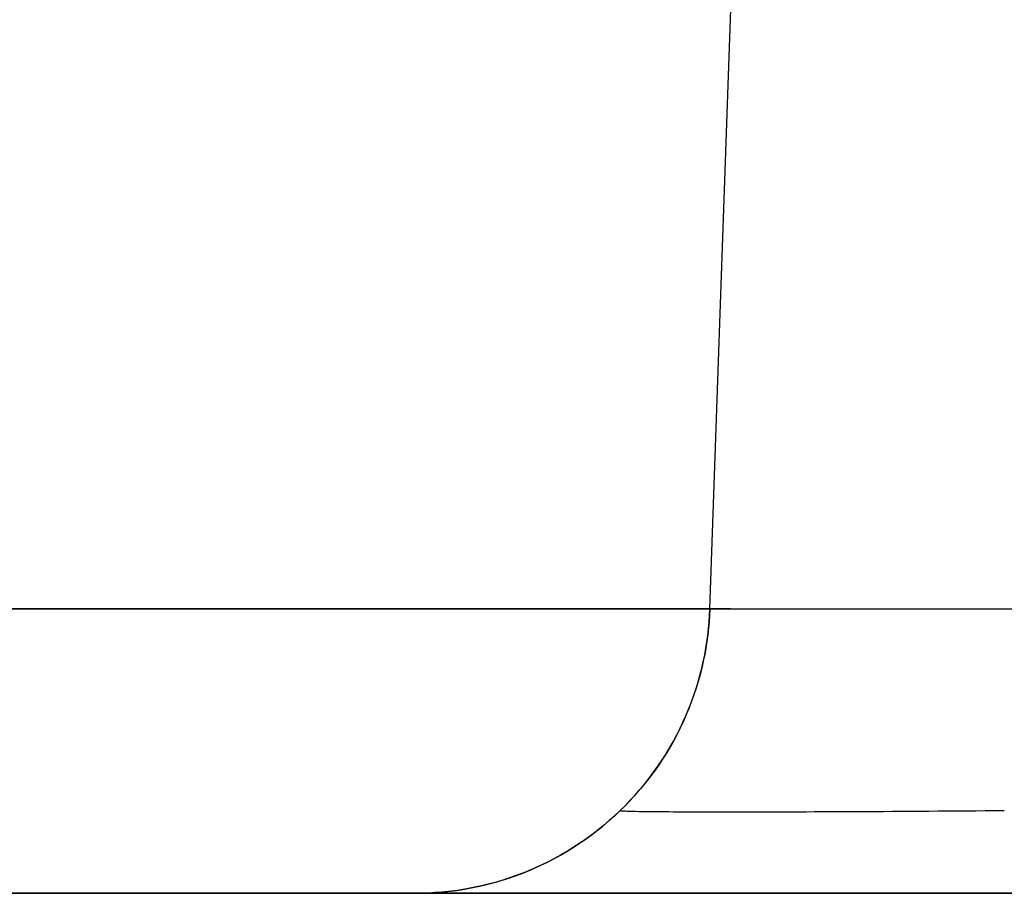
# Model space of a CAD drawing. Header units: millimetres. Extents: x -15 to 7, y 1 to 148.
# Tile 18 of 256: x -11.12 to -10.117, y 14.535 to 15.425. Entities that reach past the tile are written whole.
import ezdxf

# ---------------------------------------------------------------- set-up
doc = ezdxf.new("R2010")
doc.units = ezdxf.units.MM
doc.header["$MEASUREMENT"] = 0
doc.layers.add('Default', color=7, linetype='Continuous', true_color=0x000000)

msp = doc.modelspace()

# ---------------------------------------------------------------- linework, layer by layer
at = {"layer": 'Default', "color": 1, "true_color": 0xff0000, "extrusion": (1, 0, 0)}
for points in [[(17.0353, -37.75), (14.8248, -37.6728)], [(14.8248, -93.6589), (14.8248, -96.3801)], [(14.5353, -96.3801), (14.5353, -93.6589)]]:
    msp.add_lwpolyline(points, dxfattribs=at)
at = {"layer": 'Default', "color": 1, "true_color": 0xff0000, "extrusion": (0.000609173, 0.02467, 0.999695)}
msp.add_lwpolyline([(11.2072, -19.1521), (11.2072, -16.9402)], dxfattribs=at)
at = {"layer": 'Default', "color": 1, "true_color": 0xff0000, "extrusion": (0.000504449, 0.014446, 0.999896)}
for points in [[(-10.3791, 18.4294), (-10.4563, 16.2187)], [(-10.3686, 16.2156), (-10.2914, 18.4263)], [(-10.3686, 16.2156), (-10.2914, 18.4263)]]:
    msp.add_lwpolyline(points, dxfattribs=at)
at = {"layer": 'Default', "color": 1, "true_color": 0xff0000, "extrusion": (0.999392, -0.034857, 0.001217)}
for points in [[(16.6645, -93.7227), (14.4527, -93.6455)], [(16.675, -93.4232), (14.4632, -93.346)]]:
    msp.add_lwpolyline(points, dxfattribs=at)
at = {"layer": 'Default', "color": 1, "true_color": 0xff0000}
for points in [[(-10.4172, 14.8248), (-10.34, 17.0353)], [(-12.6231, 14.8248), (-7.2, 14.8248)], [(-10.3962, 14.8248), (-11.7, 14.8248)], [(-11.6231, 14.8248), (-8.103, 14.8248)], [(-10.4172, 14.8248), (-10.4175, 14.8183), (-10.4179, 14.8117), (-10.4185, 14.8051), (-10.4193, 14.7984), (-10.4202, 14.7917), (-10.4213, 14.785), (-10.4225, 14.7783), (-10.4239, 14.7715), (-10.4254, 14.7647), (-10.4272, 14.7579), (-10.4291, 14.7511), (-10.4311, 14.7443), (-10.4334, 14.7375), (-10.4358, 14.7308), (-10.4384, 14.724), (-10.4412, 14.7173), (-10.4441, 14.7107), (-10.4473, 14.704), (-10.4506, 14.6975), (-10.454, 14.6909), (-10.4577, 14.6845), (-10.4615, 14.6781), (-10.4655, 14.6718), (-10.4697, 14.6655), (-10.474, 14.6594), (-10.4785, 14.6534), (-10.4831, 14.6474), (-10.4879, 14.6416), (-10.4929, 14.6359), (-10.498, 14.6303), (-10.5032, 14.6248), (-10.5086, 14.6195), (-10.5141, 14.6143), (-10.5198, 14.6093), (-10.5255, 14.6044), (-10.5314, 14.5996), (-10.5374, 14.595), (-10.5435, 14.5906), (-10.5497, 14.5863), (-10.556, 14.5822), (-10.5623, 14.5783), (-10.5688, 14.5745), (-10.5753, 14.5709), (-10.5819, 14.5675), (-10.5885, 14.5642), (-10.5952, 14.5612), (-10.602, 14.5583), (-10.6087, 14.5555), (-10.6155, 14.553), (-10.6224, 14.5506), (-10.6292, 14.5485), (-10.636, 14.5464), (-10.6429, 14.5446), (-10.6498, 14.543), (-10.6566, 14.5415), (-10.6634, 14.5401), (-10.6703, 14.539), (-10.6771, 14.538), (-10.6838, 14.5372), (-10.6905, 14.5365), (-10.6972, 14.536), (-10.7039, 14.5356), (-10.7105, 14.5354), (-10.717, 14.5353)], [(-10.4172, 14.8248), (-10.4175, 14.8183), (-10.4179, 14.8117), (-10.4185, 14.8051), (-10.4193, 14.7984), (-10.4202, 14.7917), (-10.4213, 14.785), (-10.4225, 14.7783), (-10.4239, 14.7715), (-10.4254, 14.7647), (-10.4272, 14.7579), (-10.4291, 14.7511), (-10.4311, 14.7443), (-10.4334, 14.7375), (-10.4358, 14.7308), (-10.4384, 14.724), (-10.4412, 14.7173), (-10.4441, 14.7107), (-10.4473, 14.704), (-10.4506, 14.6975), (-10.454, 14.6909), (-10.4577, 14.6845), (-10.4615, 14.6781), (-10.4655, 14.6718), (-10.4697, 14.6655), (-10.474, 14.6594), (-10.4785, 14.6534), (-10.4831, 14.6474), (-10.4879, 14.6416), (-10.4929, 14.6359), (-10.498, 14.6303), (-10.5032, 14.6248), (-10.5086, 14.6195), (-10.5141, 14.6143), (-10.5198, 14.6093), (-10.5255, 14.6044), (-10.5314, 14.5996), (-10.5374, 14.595), (-10.5435, 14.5906), (-10.5497, 14.5863), (-10.556, 14.5822), (-10.5623, 14.5783), (-10.5688, 14.5745), (-10.5753, 14.5709), (-10.5819, 14.5675), (-10.5885, 14.5642), (-10.5952, 14.5612), (-10.602, 14.5583), (-10.6087, 14.5555), (-10.6155, 14.553), (-10.6224, 14.5506), (-10.6292, 14.5485), (-10.636, 14.5464), (-10.6429, 14.5446), (-10.6498, 14.543), (-10.6566, 14.5415), (-10.6634, 14.5401), (-10.6703, 14.539), (-10.6771, 14.538), (-10.6838, 14.5372), (-10.6905, 14.5365), (-10.6972, 14.536), (-10.7039, 14.5356), (-10.7105, 14.5354), (-10.717, 14.5353)], [(-10.717, 14.5353), (-10.7105, 14.5354), (-10.704, 14.5356), (-10.6974, 14.536), (-10.6907, 14.5365), (-10.684, 14.5371), (-10.6773, 14.538), (-10.6706, 14.5389), (-10.6638, 14.5401), (-10.657, 14.5414), (-10.6502, 14.5429), (-10.6433, 14.5445), (-10.6365, 14.5463), (-10.6297, 14.5483), (-10.6229, 14.5505), (-10.6161, 14.5528), (-10.6093, 14.5553), (-10.6025, 14.558), (-10.5958, 14.5609), (-10.5892, 14.5639), (-10.5825, 14.5671), (-10.576, 14.5705), (-10.5694, 14.5741), (-10.563, 14.5779), (-10.5566, 14.5818), (-10.5504, 14.5859), (-10.5442, 14.5901), (-10.5381, 14.5945), (-10.5321, 14.5991), (-10.5262, 14.6038), (-10.5204, 14.6087), (-10.5148, 14.6137), (-10.5092, 14.6189), (-10.5038, 14.6242), (-10.4986, 14.6297), (-10.4934, 14.6353), (-10.4885, 14.641), (-10.4836, 14.6468), (-10.479, 14.6527), (-10.4745, 14.6588), (-10.4701, 14.6649), (-10.4659, 14.6711), (-10.4619, 14.6774), (-10.4581, 14.6838), (-10.4544, 14.6903), (-10.4509, 14.6968), (-10.4476, 14.7034), (-10.4444, 14.7101), (-10.4414, 14.7168), (-10.4386, 14.7235), (-10.436, 14.7303), (-10.4336, 14.737), (-10.4313, 14.7439), (-10.4292, 14.7507), (-10.4273, 14.7575), (-10.4255, 14.7643), (-10.424, 14.7712), (-10.4225, 14.778), (-10.4213, 14.7848), (-10.4202, 14.7915), (-10.4193, 14.7983), (-10.4185, 14.805), (-10.4179, 14.8116), (-10.4175, 14.8183), (-10.4172, 14.8248)], [(-7.2, 14.5353), (-12.6231, 14.5353)], [(-7.2, 14.5353), (-12.6231, 14.5353)], [(-11.823, 14.5353), (-9.6742, 14.5353)], [(-11.7, 14.5353), (-10.3962, 14.5353)], [(-6.1127, 14.5353), (-11.6231, 14.5353)]]:
    msp.add_lwpolyline(points, dxfattribs=at)
at = {"layer": 'Default', "color": 1, "true_color": 0xff0000, "extrusion": (0.999896, -0.014446, 0.000504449)}
for points in [[(16.8838, -37.7446), (14.6731, -37.6674)], [(14.6762, -37.5797), (16.8869, -37.6569)]]:
    msp.add_lwpolyline(points, dxfattribs=at)
at = {"layer": 'Default', "color": 1, "true_color": 0xff0000, "extrusion": (0, 1, 0)}
for points in [[(10.505, -96.5921), (11.1842, -97.2712)], [(9.505, -36.9058), (10.1842, -37.5849)], [(11.3962, -97.0592), (10.717, -96.3801)], [(11.3962, -97.0592), (10.717, -96.3801)], [(10.3962, -37.3729), (9.717, -36.6938)]]:
    msp.add_lwpolyline(points, dxfattribs=at)
at = {"layer": 'Default', "color": 1, "true_color": 0xff0000, "extrusion": (0.707107, 1.02869e-13, 0.707107)}
msp.add_lwpolyline([(14.5353, -60.5729), (14.5354, -60.5794), (14.5356, -60.586), (14.536, -60.5926), (14.5365, -60.5992), (14.5371, -60.6059), (14.538, -60.6126), (14.5389, -60.6194), (14.5401, -60.6262), (14.5414, -60.633), (14.5429, -60.6398), (14.5445, -60.6466), (14.5463, -60.6534), (14.5483, -60.6602), (14.5505, -60.6671), (14.5528, -60.6739), (14.5553, -60.6806), (14.558, -60.6874), (14.5609, -60.6941), (14.5639, -60.7008), (14.5671, -60.7074), (14.5705, -60.714), (14.5741, -60.7205), (14.5779, -60.7269), (14.5818, -60.7333), (14.5859, -60.7396), (14.5901, -60.7458), (14.5945, -60.7519), (14.5991, -60.7579), (14.6038, -60.7638), (14.6087, -60.7695), (14.6137, -60.7752), (14.6189, -60.7807), (14.6242, -60.7861), (14.6297, -60.7914), (14.6353, -60.7965), (14.641, -60.8015), (14.6468, -60.8063), (14.6527, -60.811), (14.6588, -60.8155), (14.6649, -60.8198), (14.6711, -60.824), (14.6774, -60.828), (14.6838, -60.8319), (14.6903, -60.8356), (14.6968, -60.8391), (14.7034, -60.8424), (14.7101, -60.8455), (14.7168, -60.8485), (14.7235, -60.8513), (14.7303, -60.8539), (14.737, -60.8564), (14.7439, -60.8587), (14.7507, -60.8607), (14.7575, -60.8627), (14.7643, -60.8644), (14.7712, -60.866), (14.778, -60.8674), (14.7848, -60.8686), (14.7915, -60.8697), (14.7983, -60.8706), (14.805, -60.8714), (14.8116, -60.872), (14.8183, -60.8725), (14.8248, -60.8728)], dxfattribs=at)
at = {"layer": 'Default', "color": 1, "true_color": 0xff0000, "extrusion": (1, -1.98351e-14, -2.50793e-14)}
msp.add_lwpolyline([(14.8248, -37.6728), (14.8183, -37.6725), (14.8116, -37.672), (14.805, -37.6714), (14.7983, -37.6706), (14.7915, -37.6697), (14.7848, -37.6687), (14.778, -37.6674), (14.7712, -37.666), (14.7643, -37.6644), (14.7575, -37.6627), (14.7507, -37.6608), (14.7439, -37.6587), (14.737, -37.6564), (14.7303, -37.6539), (14.7235, -37.6513), (14.7168, -37.6485), (14.7101, -37.6456), (14.7034, -37.6424), (14.6968, -37.6391), (14.6903, -37.6356), (14.6838, -37.6319), (14.6774, -37.628), (14.6711, -37.624), (14.6649, -37.6198), (14.6588, -37.6155), (14.6527, -37.611), (14.6468, -37.6063), (14.641, -37.6015), (14.6353, -37.5965), (14.6297, -37.5914), (14.6242, -37.5861), (14.6189, -37.5807), (14.6137, -37.5752), (14.6087, -37.5695), (14.6038, -37.5638), (14.5991, -37.5579), (14.5945, -37.5519), (14.5901, -37.5458), (14.5859, -37.5396), (14.5818, -37.5333), (14.5779, -37.5269), (14.5741, -37.5205), (14.5705, -37.514), (14.5671, -37.5074), (14.5639, -37.5008), (14.5609, -37.4941), (14.558, -37.4874), (14.5553, -37.4807), (14.5528, -37.4739), (14.5505, -37.4671), (14.5483, -37.4603), (14.5463, -37.4534), (14.5445, -37.4466), (14.5429, -37.4398), (14.5414, -37.433), (14.5401, -37.4262), (14.5389, -37.4194), (14.538, -37.4126), (14.5371, -37.4059), (14.5365, -37.3992), (14.536, -37.3926), (14.5356, -37.386), (14.5354, -37.3794), (14.5353, -37.3729)], dxfattribs=at)
at = {"layer": 'Default', "color": 1, "true_color": 0xff0000, "extrusion": (0.707107, 3.11222e-13, 0.707107)}
msp.add_lwpolyline([(14.8248, -60.8728), (14.8183, -60.8725), (14.8117, -60.872), (14.8051, -60.8714), (14.7984, -60.8707), (14.7917, -60.8698), (14.785, -60.8687), (14.7783, -60.8675), (14.7715, -60.8661), (14.7647, -60.8645), (14.7579, -60.8628), (14.7511, -60.8609), (14.7443, -60.8588), (14.7375, -60.8566), (14.7308, -60.8541), (14.724, -60.8515), (14.7173, -60.8488), (14.7107, -60.8458), (14.704, -60.8427), (14.6975, -60.8394), (14.6909, -60.8359), (14.6845, -60.8323), (14.6781, -60.8284), (14.6718, -60.8244), (14.6655, -60.8203), (14.6594, -60.816), (14.6534, -60.8115), (14.6474, -60.8068), (14.6416, -60.802), (14.6359, -60.7971), (14.6303, -60.792), (14.6248, -60.7867), (14.6195, -60.7813), (14.6143, -60.7758), (14.6093, -60.7702), (14.6044, -60.7644), (14.5996, -60.7585), (14.595, -60.7525), (14.5906, -60.7464), (14.5863, -60.7403), (14.5822, -60.734), (14.5783, -60.7276), (14.5745, -60.7212), (14.5709, -60.7146), (14.5675, -60.7081), (14.5642, -60.7014), (14.5612, -60.6947), (14.5583, -60.688), (14.5555, -60.6812), (14.553, -60.6744), (14.5506, -60.6676), (14.5485, -60.6607), (14.5464, -60.6539), (14.5446, -60.647), (14.543, -60.6402), (14.5415, -60.6333), (14.5401, -60.6265), (14.539, -60.6197), (14.538, -60.6129), (14.5372, -60.6061), (14.5365, -60.5994), (14.536, -60.5927), (14.5356, -60.5861), (14.5354, -60.5795), (14.5353, -60.5729)], dxfattribs=at)
at = {"layer": 'Default', "color": 1, "true_color": 0xff0000, "extrusion": (0.382472, 0.000107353, 0.923967)}
msp.add_lwpolyline([(14.5383, -25.8778), (14.5384, -25.8843), (14.5386, -25.8909), (14.5389, -25.8975), (14.5394, -25.9042), (14.5401, -25.9108), (14.5409, -25.9176), (14.5419, -25.9243), (14.543, -25.9311), (14.5443, -25.9379), (14.5458, -25.9447), (14.5474, -25.9515), (14.5492, -25.9583), (14.5512, -25.9652), (14.5533, -25.972), (14.5557, -25.9787), (14.5582, -25.9855), (14.5608, -25.9922), (14.5637, -25.9989), (14.5667, -26.0056), (14.5699, -26.0122), (14.5733, -26.0187), (14.5768, -26.0252), (14.5805, -26.0317), (14.5844, -26.038), (14.5885, -26.0443), (14.5927, -26.0504), (14.5971, -26.0565), (14.6016, -26.0625), (14.6063, -26.0683), (14.6111, -26.0741), (14.6161, -26.0797), (14.6212, -26.0852), (14.6265, -26.0906), (14.6319, -26.0958), (14.6374, -26.1009), (14.643, -26.1059), (14.6488, -26.1107), (14.6546, -26.1153), (14.6606, -26.1198), (14.6667, -26.1242), (14.6728, -26.1284), (14.6791, -26.1324), (14.6854, -26.1362), (14.6918, -26.1399), (14.6982, -26.1434), (14.7047, -26.1467), (14.7113, -26.1499), (14.7179, -26.1529), (14.7245, -26.1557), (14.7312, -26.1583), (14.7379, -26.1608), (14.7446, -26.1631), (14.7514, -26.1652), (14.7581, -26.1672), (14.7648, -26.169), (14.7716, -26.1706), (14.7783, -26.172), (14.785, -26.1733), (14.7917, -26.1744), (14.7983, -26.1754), (14.8049, -26.1762), (14.8115, -26.1769), (14.8181, -26.1774), (14.8246, -26.1778)], dxfattribs=at)
at = {"layer": 'Default', "color": 1, "true_color": 0xff0000, "extrusion": (0.707107, -2.19667e-13, 0.707107)}
msp.add_lwpolyline([(14.5353, -58.4731), (14.5354, -58.4795), (14.5356, -58.4861), (14.536, -58.4927), (14.5365, -58.4993), (14.5371, -58.506), (14.5379, -58.5127), (14.5389, -58.5194), (14.5401, -58.5262), (14.5414, -58.533), (14.5428, -58.5398), (14.5445, -58.5466), (14.5463, -58.5534), (14.5482, -58.5602), (14.5504, -58.5669), (14.5527, -58.5737), (14.5552, -58.5804), (14.5579, -58.5872), (14.5607, -58.5938), (14.5637, -58.6005), (14.5669, -58.6071), (14.5703, -58.6136), (14.5738, -58.6201), (14.5775, -58.6265), (14.5814, -58.6328), (14.5854, -58.639), (14.5896, -58.6452), (14.594, -58.6512), (14.5985, -58.6572), (14.6031, -58.663), (14.608, -58.6688), (14.6129, -58.6744), (14.618, -58.6799), (14.6233, -58.6853), (14.6286, -58.6905), (14.6341, -58.6956), (14.6397, -58.7005), (14.6454, -58.7053), (14.6513, -58.71), (14.6572, -58.7145), (14.6633, -58.7188), (14.6694, -58.723), (14.6756, -58.727), (14.6819, -58.7308), (14.6882, -58.7345), (14.6947, -58.738), (14.7011, -58.7414), (14.7077, -58.7445), (14.7142, -58.7475), (14.7209, -58.7504), (14.7275, -58.753), (14.7342, -58.7555), (14.7409, -58.7578), (14.7476, -58.7599), (14.7543, -58.7619), (14.761, -58.7637), (14.7677, -58.7653), (14.7744, -58.7668), (14.7811, -58.7681), (14.7877, -58.7693), (14.7944, -58.7702), (14.801, -58.7711), (14.8075, -58.7718), (14.814, -58.7723), (14.8205, -58.7727)], dxfattribs=at)
at = {"layer": 'Default', "color": 1, "true_color": 0xff0000, "extrusion": (0.034896, 0.999286, -0.014454)}
msp.add_lwpolyline([(10.9282, -96.1611), (10.9283, -96.1683), (10.9286, -96.1755), (10.929, -96.1827), (10.9296, -96.19), (10.9304, -96.1973), (10.9314, -96.2045), (10.9325, -96.2118), (10.9339, -96.219), (10.9354, -96.2263), (10.9371, -96.2335), (10.939, -96.2407), (10.941, -96.2478), (10.9433, -96.2549), (10.9457, -96.2619), (10.9483, -96.2689), (10.951, -96.2758), (10.954, -96.2827), (10.9571, -96.2895), (10.9603, -96.2962), (10.9638, -96.3028), (10.9674, -96.3093), (10.9711, -96.3157), (10.975, -96.322), (10.979, -96.3282), (10.9832, -96.3342), (10.9875, -96.3402), (10.992, -96.346), (10.9966, -96.3517), (11.0012, -96.3573), (11.0061, -96.3627), (11.011, -96.368), (11.016, -96.3731)], dxfattribs=at)
at = {"layer": 'Default', "color": 1, "true_color": 0xff0000, "extrusion": (-0.034709, 0.998795, 0.034709)}
for points in [[(9.8086, -93.9169), (9.8138, -93.9222), (9.8188, -93.9277), (9.8237, -93.9332), (9.8284, -93.9388), (9.833, -93.9446), (9.8374, -93.9505), (9.8417, -93.9565), (9.8458, -93.9625), (9.8498, -93.9687), (9.8536, -93.975), (9.8573, -93.9813), (9.8608, -93.9878), (9.8642, -93.9943), (9.8674, -94.0009), (9.8704, -94.0076), (9.8733, -94.0144), (9.876, -94.0212), (9.8786, -94.0281), (9.881, -94.035), (9.8832, -94.042), (9.8852, -94.0491), (9.8871, -94.0562), (9.8888, -94.0633), (9.8903, -94.0705), (9.8916, -94.0778), (9.8928, -94.085), (9.8938, -94.0923), (9.8946, -94.0997), (9.8953, -94.107), (9.8957, -94.1144), (9.896, -94.1218), (9.896, -94.1292)], [(9.8086, -93.9169), (9.8033, -93.9118), (9.7979, -93.9067), (9.7924, -93.9019), (9.7867, -93.8971), (9.7809, -93.8925), (9.7751, -93.8881), (9.7691, -93.8838), (9.763, -93.8797), (9.7569, -93.8757), (9.7506, -93.8718), (9.7442, -93.8681), (9.7378, -93.8646), (9.7313, -93.8612), (9.7247, -93.858), (9.718, -93.855), (9.7113, -93.8521), (9.7044, -93.8494), (9.6976, -93.8468), (9.6906, -93.8444), (9.6836, -93.8422), (9.6766, -93.8402), (9.6694, -93.8383), (9.6623, -93.8366), (9.6551, -93.835), (9.6479, -93.8337), (9.6406, -93.8325), (9.6333, -93.8315), (9.626, -93.8307), (9.6186, -93.8301), (9.6112, -93.8296), (9.6038, -93.8293), (9.5964, -93.8292)]]:
    msp.add_lwpolyline(points, dxfattribs=at)
at = {"layer": 'Default', "color": 1, "true_color": 0xff0000, "extrusion": (0.014454, 0.999286, -0.034896)}
msp.add_lwpolyline([(10.3975, -37.0499), (10.4027, -37.0549), (10.4079, -37.0599), (10.4134, -37.0647), (10.4189, -37.0694), (10.4246, -37.0739), (10.4304, -37.0784), (10.4364, -37.0827), (10.4425, -37.0869), (10.4486, -37.0909), (10.4549, -37.0948), (10.4613, -37.0986), (10.4679, -37.1022), (10.4745, -37.1056), (10.4811, -37.1089), (10.4879, -37.112), (10.4948, -37.1149), (10.5017, -37.1177), (10.5087, -37.1203), (10.5157, -37.1227), (10.5228, -37.125), (10.5299, -37.127), (10.5371, -37.1289), (10.5443, -37.1306), (10.5516, -37.1321), (10.5588, -37.1335), (10.5661, -37.1346), (10.5733, -37.1356), (10.5806, -37.1364), (10.5878, -37.137), (10.5951, -37.1374), (10.6023, -37.1377), (10.6095, -37.1378)], dxfattribs=at)
at = {"layer": 'Default', "color": 1, "true_color": 0xff0000, "extrusion": (1, -4.62749e-15, -1.03935e-14)}
msp.add_lwpolyline([(14.8248, -37.6728), (14.8183, -37.6725), (14.8117, -37.672), (14.8051, -37.6714), (14.7984, -37.6707), (14.7917, -37.6698), (14.785, -37.6687), (14.7783, -37.6675), (14.7715, -37.6661), (14.7647, -37.6645), (14.7579, -37.6628), (14.7511, -37.6609), (14.7443, -37.6588), (14.7375, -37.6566), (14.7308, -37.6541), (14.724, -37.6515), (14.7173, -37.6488), (14.7107, -37.6458), (14.704, -37.6427), (14.6975, -37.6394), (14.6909, -37.6359), (14.6845, -37.6323), (14.6781, -37.6284), (14.6718, -37.6244), (14.6655, -37.6203), (14.6594, -37.616), (14.6534, -37.6115), (14.6474, -37.6068), (14.6416, -37.602), (14.6359, -37.5971), (14.6303, -37.592), (14.6248, -37.5867), (14.6195, -37.5813), (14.6143, -37.5758), (14.6093, -37.5702), (14.6044, -37.5644), (14.5996, -37.5585), (14.595, -37.5525), (14.5906, -37.5465), (14.5863, -37.5403), (14.5822, -37.534), (14.5783, -37.5276), (14.5745, -37.5212), (14.5709, -37.5146), (14.5675, -37.5081), (14.5642, -37.5014), (14.5612, -37.4947), (14.5583, -37.488), (14.5555, -37.4812), (14.553, -37.4744), (14.5506, -37.4676), (14.5485, -37.4608), (14.5464, -37.4539), (14.5446, -37.447), (14.543, -37.4402), (14.5415, -37.4333), (14.5401, -37.4265), (14.539, -37.4197), (14.538, -37.4129), (14.5372, -37.4061), (14.5365, -37.3994), (14.536, -37.3927), (14.5356, -37.3861), (14.5354, -37.3795), (14.5353, -37.3729)], dxfattribs=at)
at = {"layer": 'Default', "color": 1, "true_color": 0xff0000, "extrusion": (0.707107, 2.03115e-13, 0.707107)}
msp.add_lwpolyline([(14.8248, -19.3753), (14.8183, -19.375), (14.8117, -19.3745), (14.8051, -19.3739), (14.7984, -19.3732), (14.7917, -19.3723), (14.785, -19.3712), (14.7783, -19.37), (14.7715, -19.3686), (14.7647, -19.367), (14.7579, -19.3653), (14.7511, -19.3634), (14.7443, -19.3613), (14.7375, -19.3591), (14.7308, -19.3567), (14.724, -19.3541), (14.7173, -19.3513), (14.7107, -19.3483), (14.704, -19.3452), (14.6975, -19.3419), (14.6909, -19.3384), (14.6845, -19.3348), (14.6781, -19.331), (14.6718, -19.327), (14.6655, -19.3228), (14.6594, -19.3185), (14.6534, -19.314), (14.6474, -19.3093), (14.6416, -19.3045), (14.6359, -19.2996), (14.6303, -19.2945), (14.6248, -19.2892), (14.6195, -19.2839), (14.6143, -19.2783), (14.6093, -19.2727), (14.6044, -19.2669), (14.5996, -19.2611), (14.595, -19.2551), (14.5906, -19.249), (14.5863, -19.2428), (14.5822, -19.2365), (14.5783, -19.2301), (14.5745, -19.2237), (14.5709, -19.2172), (14.5675, -19.2106), (14.5642, -19.2039), (14.5612, -19.1973), (14.5583, -19.1905), (14.5555, -19.1838), (14.553, -19.1769), (14.5506, -19.1701), (14.5485, -19.1633), (14.5464, -19.1564), (14.5446, -19.1496), (14.543, -19.1427), (14.5415, -19.1359), (14.5401, -19.129), (14.539, -19.1222), (14.538, -19.1154), (14.5372, -19.1087), (14.5365, -19.1019), (14.536, -19.0952), (14.5356, -19.0886), (14.5354, -19.082), (14.5353, -19.0755)], dxfattribs=at)
at = {"layer": 'Default', "color": 1, "true_color": 0xff0000, "extrusion": (0.923967, -0.000107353, 0.382472)}
msp.add_lwpolyline([(14.5341, -82.0678), (14.5342, -82.0743), (14.5344, -82.0809), (14.5347, -82.0875), (14.5352, -82.0941), (14.5359, -82.1008), (14.5367, -82.1075), (14.5377, -82.1143), (14.5388, -82.1211), (14.5401, -82.1278), (14.5416, -82.1347), (14.5432, -82.1415), (14.545, -82.1483), (14.547, -82.1551), (14.5492, -82.1619), (14.5515, -82.1687), (14.554, -82.1755), (14.5567, -82.1822), (14.5595, -82.1889), (14.5625, -82.1955), (14.5657, -82.2021), (14.5691, -82.2087), (14.5727, -82.2152), (14.5764, -82.2216), (14.5803, -82.2279), (14.5843, -82.2342), (14.5885, -82.2404), (14.5929, -82.2464), (14.5975, -82.2524), (14.6021, -82.2583), (14.607, -82.264), (14.612, -82.2696), (14.6171, -82.2751), (14.6223, -82.2805), (14.6277, -82.2858), (14.6333, -82.2909), (14.6389, -82.2958), (14.6447, -82.3006), (14.6505, -82.3053), (14.6565, -82.3098), (14.6625, -82.3141), (14.6687, -82.3183), (14.6749, -82.3223), (14.6813, -82.3261), (14.6876, -82.3298), (14.6941, -82.3333), (14.7006, -82.3366), (14.7072, -82.3398), (14.7138, -82.3428), (14.7204, -82.3456), (14.7271, -82.3482), (14.7338, -82.3507), (14.7405, -82.353), (14.7472, -82.3551), (14.754, -82.3571), (14.7607, -82.3588), (14.7674, -82.3605), (14.7742, -82.3619), (14.7809, -82.3632), (14.7876, -82.3643), (14.7942, -82.3653), (14.8008, -82.3661), (14.8074, -82.3668), (14.814, -82.3673), (14.8205, -82.3676)], dxfattribs=at)
at = {"layer": 'Default', "color": 1, "true_color": 0xff0000, "extrusion": (1.07857e-13, 1, -4.46601e-14)}
msp.add_lwpolyline([(10.717, -93.6589), (10.7168, -93.6445), (10.7163, -93.63), (10.7154, -93.6156), (10.7142, -93.6011), (10.7126, -93.5865), (10.7107, -93.572), (10.7084, -93.5575), (10.7057, -93.543), (10.7027, -93.5285), (10.6993, -93.5141), (10.6955, -93.4997), (10.6914, -93.4854), (10.6869, -93.4712), (10.6821, -93.4572), (10.6769, -93.4432), (10.6714, -93.4293), (10.6655, -93.4156), (10.6593, -93.4021), (10.6528, -93.3887), (10.6459, -93.3755), (10.6387, -93.3625), (10.6312, -93.3497), (10.6234, -93.3371), (10.6153, -93.3247), (10.607, -93.3126), (10.5983, -93.3007), (10.5895, -93.289), (10.5803, -93.2776), (10.5709, -93.2665), (10.5613, -93.2557), (10.5515, -93.2451), (10.5414, -93.2348)], dxfattribs=at)
at = {"layer": 'Default', "color": 1, "true_color": 0xff0000, "extrusion": (1.48867e-14, 1, -3.59525e-14)}
msp.add_lwpolyline([(10.1174, -93.0592), (10.1318, -93.0594), (10.1462, -93.0599), (10.1607, -93.0608), (10.1752, -93.062), (10.1897, -93.0636), (10.2042, -93.0655), (10.2188, -93.0679), (10.2333, -93.0705), (10.2477, -93.0736), (10.2622, -93.077), (10.2765, -93.0807), (10.2908, -93.0848), (10.305, -93.0893), (10.3191, -93.0941), (10.3331, -93.0993), (10.3469, -93.1049), (10.3606, -93.1107), (10.3741, -93.1169), (10.3875, -93.1235), (10.4007, -93.1304), (10.4137, -93.1375), (10.4265, -93.145), (10.4391, -93.1528), (10.4515, -93.1609), (10.4637, -93.1693), (10.4756, -93.1779), (10.4872, -93.1868), (10.4986, -93.1959), (10.5097, -93.2053), (10.5206, -93.2149), (10.5311, -93.2248), (10.5414, -93.2348)], dxfattribs=at)
at = {"layer": 'Default', "color": 1, "true_color": 0xff0000}
for points in [[(-10.3953, 14.6179, -93.381), (-10.402, 14.6179, -93.3879), (-10.4086, 14.6179, -93.395), (-10.415, 14.6179, -93.4023), (-10.4212, 14.6179, -93.4097), (-10.4272, 14.6179, -93.4173), (-10.433, 14.6179, -93.4249), (-10.4386, 14.618, -93.4328), (-10.444, 14.618, -93.4408), (-10.4492, 14.618, -93.4488), (-10.4542, 14.618, -93.4571), (-10.459, 14.6181, -93.4654), (-10.4636, 14.6181, -93.4738), (-10.4679, 14.6181, -93.4824), (-10.4721, 14.6182, -93.4911), (-10.4761, 14.6182, -93.4998), (-10.4798, 14.6183, -93.5087), (-10.4833, 14.6183, -93.5176), (-10.4866, 14.6184, -93.5266), (-10.4897, 14.6184, -93.5357), (-10.4926, 14.6185, -93.5449), (-10.4952, 14.6186, -93.5541), (-10.4976, 14.6186, -93.5634), (-10.4998, 14.6187, -93.5728), (-10.5017, 14.6187, -93.5822), (-10.5034, 14.6188, -93.5916), (-10.5049, 14.6189, -93.6012), (-10.5061, 14.619, -93.6107), (-10.5072, 14.619, -93.6203), (-10.5079, 14.6191, -93.6299), (-10.5084, 14.6192, -93.6395), (-10.5087, 14.6193, -93.6492), (-10.5087, 14.6194, -93.6589)], [(-10.1174, 14.6194, -93.2675), (-10.127, 14.6193, -93.2675), (-10.1367, 14.6192, -93.2678), (-10.1463, 14.6191, -93.2683), (-10.156, 14.619, -93.2691), (-10.1655, 14.619, -93.2701), (-10.1751, 14.6189, -93.2713), (-10.1846, 14.6188, -93.2728), (-10.1941, 14.6187, -93.2745), (-10.2035, 14.6187, -93.2765), (-10.2128, 14.6186, -93.2786), (-10.2221, 14.6186, -93.2811), (-10.2314, 14.6185, -93.2837), (-10.2405, 14.6184, -93.2865), (-10.2496, 14.6184, -93.2896), (-10.2587, 14.6183, -93.2929), (-10.2676, 14.6183, -93.2964), (-10.2764, 14.6182, -93.3002), (-10.2852, 14.6182, -93.3041), (-10.2938, 14.6181, -93.3083), (-10.3024, 14.6181, -93.3127), (-10.3108, 14.6181, -93.3172), (-10.3192, 14.618, -93.322), (-10.3274, 14.618, -93.327), (-10.3355, 14.618, -93.3322), (-10.3435, 14.618, -93.3376), (-10.3513, 14.6179, -93.3432), (-10.359, 14.6179, -93.349), (-10.3665, 14.6179, -93.355), (-10.374, 14.6179, -93.3612), (-10.3812, 14.6179, -93.3676), (-10.3883, 14.6179, -93.3742), (-10.3953, 14.6179, -93.381)]]:
    msp.add_polyline3d(points, dxfattribs=at)

doc.saveas('drawing.dxf')
